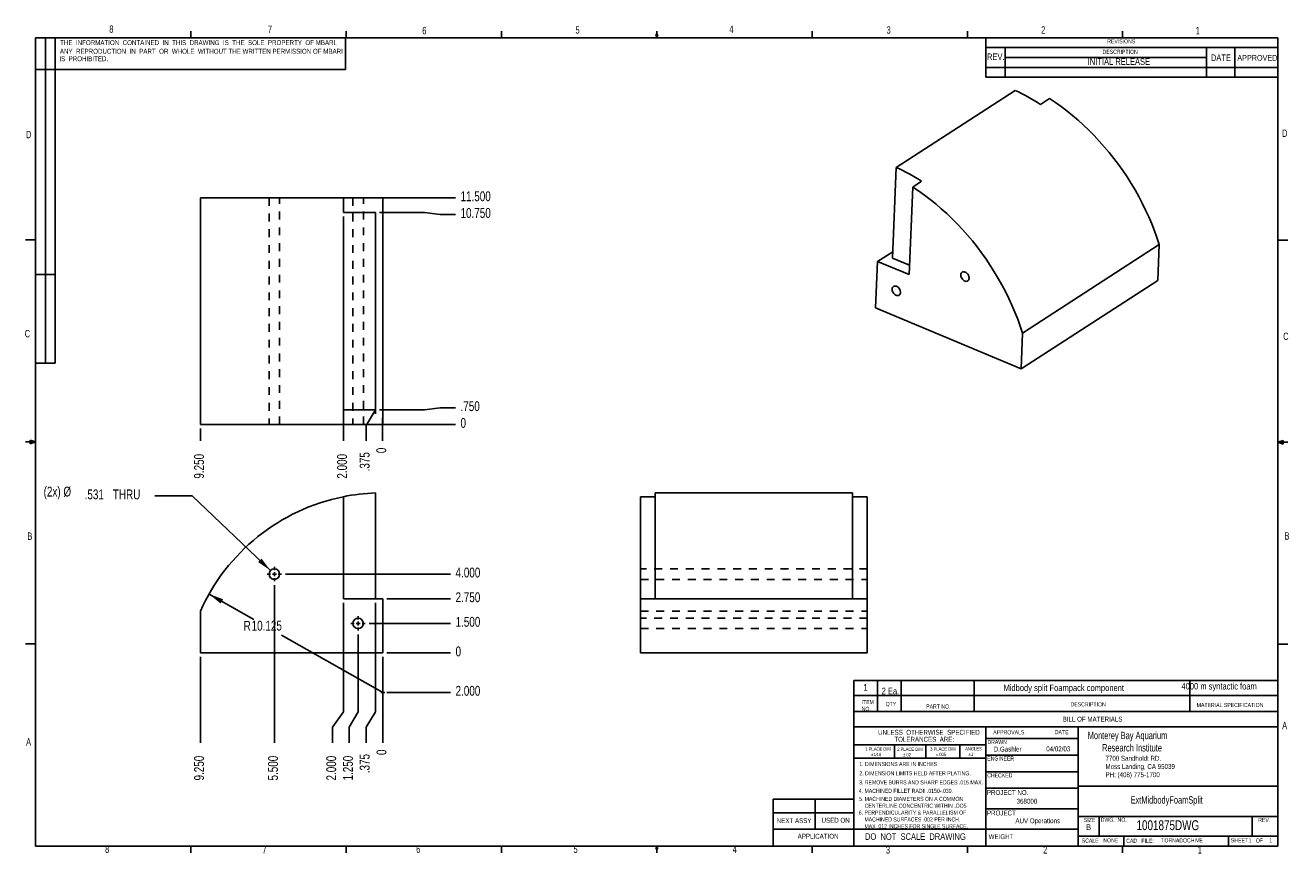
# Model space of a CAD drawing. Extents: x 0.5 to 16.5, y 0.3 to 10.8.
import ezdxf

# ---------------------------------------------------------------- set-up
doc = ezdxf.new("R2010")
doc.units = 0
doc.header["$PDSIZE"] = -1
doc.linetypes.add('HIDDEN', pattern=[0.075, 0.05, -0.025])
doc.layers.get('0').update_dxf_attribs({"linetype": 'CONTINUOUS'})
doc.layers.get('DEFPOINTS').update_dxf_attribs({"linetype": 'CONTINUOUS'})
doc.styles.add('SLDTEXTSTYLE0', font='txt', dxfattribs={"width": 0.75})
doc.dimstyles.new('SLDDIMSTYLE0', dxfattribs={"dimtxt": 0.166667, "dimasz": 0.1875, "dimexe": 0.125, "dimexo": 0.0625, "dimgap": 0.041667, "dimtad": 0, "dimtih": 1, "dimtoh": 1, "dimdec": 0, "dimlfac": 4, "dimtxsty": 'STANDARD', "dimblk1": 'NONE', "dimblk2": 'NONE', "dimsah": 1, "dimcen": 0.09, "dimclrd": 7, "dimclre": 7, "dimclrt": 7, "dimazin": 3, "dimtfac": 1, "dimtofl": 0, "dimtmove": 0, "dimatfit": 3, "dimtolj": 1, "dimtzin": 12})
doc.dimstyles.new('SLDDIMSTYLE1', dxfattribs={"dimtxt": 0.166667, "dimasz": 0.1875, "dimexe": 0.125, "dimexo": 0.0625, "dimgap": 0.041667, "dimtad": 0, "dimtih": 1, "dimtoh": 1, "dimdec": 3, "dimlfac": 4, "dimzin": 4, "dimtxsty": 'STANDARD', "dimblk1": 'NONE', "dimblk2": 'NONE', "dimsah": 1, "dimcen": 0.09, "dimclrd": 7, "dimclre": 7, "dimclrt": 7, "dimazin": 3, "dimtfac": 1, "dimtdec": 4, "dimtofl": 0, "dimtmove": 0, "dimatfit": 3, "dimtolj": 1, "dimtzin": 12})
doc.dimstyles.new('SLDDIMSTYLE2', dxfattribs={"dimtxt": 0.166667, "dimasz": 0.1875, "dimexe": 0.125, "dimexo": 0.0625, "dimgap": 0.041667, "dimtad": 0, "dimtih": 1, "dimtoh": 1, "dimdec": 3, "dimlfac": 4, "dimzin": 12, "dimtxsty": 'STANDARD', "dimblk1": 'NONE', "dimblk2": 'NONE', "dimsah": 1, "dimcen": 0.09, "dimclrd": 7, "dimclre": 7, "dimclrt": 7, "dimazin": 3, "dimtfac": 1, "dimtdec": 4, "dimtofl": 0, "dimtmove": 0, "dimatfit": 3, "dimtolj": 1, "dimtzin": 12})
doc.dimstyles.new('SLDDIMSTYLE3', dxfattribs={"dimtxt": 0.166667, "dimasz": 0.1875, "dimexe": 0.125, "dimexo": 0.0625, "dimgap": 0.041667, "dimtad": 0, "dimtih": 1, "dimtoh": 1, "dimdec": 3, "dimlfac": 4, "dimzin": 12, "dimtxsty": 'STANDARD', "dimsah": 1, "dimcen": 0.09, "dimclrd": 7, "dimclre": 7, "dimclrt": 7, "dimazin": 3, "dimtfac": 1, "dimtdec": 4, "dimtofl": 0, "dimtmove": 0, "dimatfit": 3, "dimtolj": 1, "dimtzin": 12})
doc.dimstyles.new('SLDDIMSTYLE4', dxfattribs={"dimtxt": 0.166667, "dimasz": 0.1875, "dimexe": 0.125, "dimexo": 0.0625, "dimgap": 0.041667, "dimtad": 0, "dimtih": 1, "dimtoh": 1, "dimdec": 3, "dimlfac": 4, "dimzin": 12, "dimtxsty": 'STANDARD', "dimsah": 1, "dimcen": 0.09, "dimclrd": 7, "dimclre": 7, "dimclrt": 7, "dimazin": 3, "dimtfac": 1, "dimtdec": 4, "dimtofl": 0, "dimtmove": 0, "dimatfit": 3, "dimtolj": 1, "dimtzin": 12})
doc.dimstyles.new('SLDDIMSTYLE5', dxfattribs={"dimtxt": 0.166667, "dimasz": 0.1875, "dimexe": 0.125, "dimexo": 0.0625, "dimgap": 0.041667, "dimtad": 0, "dimtih": 1, "dimtoh": 1, "dimdec": 0, "dimlfac": 4, "dimtxsty": 'STANDARD', "dimblk1": 'NONE', "dimblk2": 'NONE', "dimsah": 1, "dimcen": 0.09, "dimclrd": 7, "dimclre": 7, "dimclrt": 7, "dimazin": 3, "dimtfac": 1, "dimtofl": 0, "dimtmove": 0, "dimatfit": 3, "dimtolj": 1, "dimtzin": 12})
doc.dimstyles.new('SLDDIMSTYLE6', dxfattribs={"dimtxt": 0.166667, "dimasz": 0.1875, "dimexe": 0.125, "dimexo": 0.0625, "dimgap": 0.041667, "dimtad": 0, "dimtih": 1, "dimtoh": 1, "dimdec": 3, "dimlfac": 4, "dimzin": 4, "dimtxsty": 'STANDARD', "dimblk1": 'NONE', "dimblk2": 'NONE', "dimsah": 1, "dimcen": 0.09, "dimclrd": 7, "dimclre": 7, "dimclrt": 7, "dimazin": 3, "dimtfac": 1, "dimtdec": 4, "dimtofl": 0, "dimtmove": 0, "dimatfit": 3, "dimtolj": 1, "dimtzin": 12})
doc.dimstyles.new('SLDDIMSTYLE7', dxfattribs={"dimtxt": 0.166667, "dimasz": 0.1875, "dimexe": 0.125, "dimexo": 0.0625, "dimgap": 0.041667, "dimtad": 0, "dimtih": 1, "dimtoh": 1, "dimdec": 3, "dimlfac": 4, "dimzin": 12, "dimtxsty": 'STANDARD', "dimblk1": 'NONE', "dimblk2": 'NONE', "dimsah": 1, "dimcen": 0.09, "dimclrd": 7, "dimclre": 7, "dimclrt": 7, "dimazin": 3, "dimtfac": 1, "dimtdec": 4, "dimtofl": 0, "dimtmove": 0, "dimatfit": 3, "dimtolj": 1, "dimtzin": 12})

# ---------------------------------------------------------------- blocks, each defined once
blk = doc.blocks.new('*D')
at = {"color": 7}
for p, q in [((4.579, 8.613), (5.951, 8.613)), ((4.529, 8.375), (4.529, 5.529)), ((5.558, 8.425), (4.985, 8.425)), ((5.754, 8.401), (5.558, 8.425)), ((5.754, 8.401), (5.951, 8.401)), ((5.754, 5.95), (5.558, 5.925)), ((5.754, 5.95), (5.951, 5.95)), ((4.816, 5.725), (4.935, 5.922)), ((4.935, 5.922), (4.935, 5.875)), ((5.558, 5.925), (4.985, 5.925)), ((5.026, 5.725), (5.029, 5.922)), ((5.029, 5.922), (5.029, 5.788)), ((2.716, 5.688), (2.716, 5.529)), ((5.558, 5.738), (4.579, 5.738)), ((4.816, 5.725), (4.816, 5.529)), ((5.026, 5.725), (5.026, 5.529)), ((5.754, 5.738), (5.558, 5.738)), ((5.754, 5.738), (5.951, 5.738)), ((2.611, 4.832), (2.138, 4.832)), ((3.605, 3.886), (2.611, 4.832)), ((3.654, 3.699), (3.654, 1.701)), ((3.795, 3.84), (5.888, 3.84)), ((2.826, 3.587), (3.394, 3.265)), ((4.529, 2.095), (4.529, 3.478)), ((4.935, 2.095), (4.935, 3.478)), ((5.079, 3.528), (5.888, 3.528)), ((4.857, 3.215), (5.888, 3.215)), ((5.029, 2.34), (3.745, 3.067)), ((4.716, 2.095), (4.716, 3.074)), ((2.716, 2.79), (2.716, 1.701)), ((5.029, 2.095), (5.029, 2.79)), ((5.079, 2.84), (5.888, 2.84)), ((5.079, 2.34), (5.888, 2.34)), ((4.392, 1.898), (4.529, 2.095)), ((4.604, 1.898), (4.716, 2.095)), ((4.816, 1.898), (4.935, 2.095)), ((5.029, 1.898), (5.029, 2.095)), ((4.392, 1.898), (4.392, 1.701)), ((4.604, 1.898), (4.604, 1.701)), ((4.816, 1.898), (4.816, 1.701)), ((5.029, 1.898), (5.029, 1.701))]:
    blk.add_line(p, q, dxfattribs=at)
for points in [[(3.605, 3.886), (3.491, 4.038), (3.448, 3.993)], [(2.826, 3.587), (2.973, 3.467), (3.004, 3.522)]]:
    blk.add_solid(points, dxfattribs=at)
at = {"layer": 'DEFPOINTS', "color": 7}
for p in [(4.529, 8.613), (5.951, 8.613), (4.529, 8.425), (4.935, 8.425), (5.951, 8.401), (5.951, 5.95), (4.935, 5.925), (4.935, 5.925), (2.716, 5.738), (4.529, 5.738), (5.029, 5.738), (5.951, 5.738), (2.716, 5.529), (4.529, 5.529), (4.816, 5.529), (5.026, 5.529), (3.605, 3.886), (3.654, 3.749), (3.702, 3.795), (3.745, 3.84), (5.888, 3.84), (2.826, 3.587), (4.529, 3.528), (4.935, 3.528), (5.029, 3.528), (5.888, 3.528), (4.807, 3.215), (5.888, 3.215), (4.716, 3.124), (2.716, 2.84), (5.029, 2.84), (5.029, 2.84), (5.888, 2.84), (5.029, 2.34), (5.029, 2.34), (5.888, 2.34), (2.716, 1.701), (3.654, 1.701), (4.392, 1.701), (4.604, 1.701), (4.816, 1.701), (5.029, 1.701)]:
    blk.add_point(p, dxfattribs=at)
at = {"color": 7, "char_height": 0.125, "attachment_point": 7, "style": 'SLDTEXTSTYLE0'}
for s, insert in [('11.500', (6.014, 8.568)), ('10.750', (6.014, 8.356)), ('.750', (6.014, 5.906)), ('0', (6.014, 5.693)), ('(2x) %%c', (0.729, 4.787)), ('.531', (1.249, 4.787)), (' THRU', (1.572, 4.787)), ('4.000', (5.951, 3.796)), ('2.750', (5.951, 3.483)), ('R', (3.265, 3.122)), ('10.125', (3.366, 3.122)), ('1.500', (5.951, 3.171)), ('0', (5.951, 2.796)), ('2.000', (5.951, 2.296))]:
    blk.add_mtext(s, dxfattribs=dict(at, insert=insert))
at = {"color": 7, "char_height": 0.125, "attachment_point": 7, "rotation": 90, "style": 'SLDTEXTSTYLE0'}
for s, insert in [('9.250', (2.763, 5.051)), ('2.000', (4.576, 5.051)), ('.375', (4.863, 5.143)), ('0', (5.073, 5.374)), ('9.250', (2.763, 1.223)), ('5.500', (3.701, 1.223)), ('2.000', (4.439, 1.223)), ('1.250', (4.651, 1.223)), ('.375', (4.863, 1.315)), ('0', (5.076, 1.546))]:
    blk.add_mtext(s, dxfattribs=dict(at, insert=insert))
blk = doc.blocks.new('_NONE')
blk = doc.blocks.new('SW_CENTERMARK0')
at = {"color": 7, "linetype": 'CONTINUOUS'}
for q in [(5.004, 2.34), (5.029, 2.365), (5.054, 2.34), (5.029, 2.315)]:
    blk.add_line((5.029, 2.34), q, dxfattribs=at)
blk = doc.blocks.new('SW_CENTERMARK1')
at = {"color": 7, "linetype": 'CONTINUOUS'}
for p, q in [((4.666, 3.215), (4.625, 3.215)), ((4.716, 3.215), (4.691, 3.215)), ((4.716, 3.265), (4.716, 3.307)), ((4.716, 3.215), (4.716, 3.24)), ((4.716, 3.215), (4.741, 3.215)), ((4.716, 3.215), (4.716, 3.19)), ((4.766, 3.215), (4.807, 3.215)), ((4.716, 3.165), (4.716, 3.124))]:
    blk.add_line(p, q, dxfattribs=at)
blk = doc.blocks.new('SW_CENTERMARK2')
at = {"color": 7, "linetype": 'CONTINUOUS'}
for p, q in [((3.654, 3.89), (3.654, 3.932)), ((3.654, 3.84), (3.654, 3.865)), ((3.604, 3.84), (3.562, 3.84)), ((3.654, 3.84), (3.629, 3.84)), ((3.654, 3.84), (3.679, 3.84)), ((3.654, 3.84), (3.654, 3.815)), ((3.654, 3.79), (3.654, 3.749)), ((3.704, 3.84), (3.745, 3.84))]:
    blk.add_line(p, q, dxfattribs=at)
blk = doc.blocks.new('SW_CENTERMARK3')
at = {"color": 7, "linetype": 'CONTINUOUS'}
for q in [(5.004, 2.34), (5.029, 2.365), (5.054, 2.34), (5.029, 2.315)]:
    blk.add_line((5.029, 2.34), q, dxfattribs=at)

msp = doc.modelspace()

# ---------------------------------------------------------------- linework, layer by layer
at = {"color": 7, "linetype": 'CONTINUOUS'}
for p, q in [((0.62625, 10.64207), (16.37625, 10.64207)), ((0.62625, 10.64207), (0.62625, 0.39207)), ((0.75125, 10.64207), (0.75125, 6.51707)), ((0.87625, 10.64207), (0.87625, 6.51707)), ((2.59475, 10.64207), (2.59475, 10.72687)), ((4.55649, 10.24038), (4.55649, 10.64207)), ((4.5635, 10.64207), (4.5635, 10.72687)), ((6.53225, 10.64207), (6.53225, 10.72687)), ((8.501, 10.64207), (8.48775, 10.68401)), ((8.51356, 10.68401), (8.48775, 10.68401)), ((8.49396, 10.68401), (8.501, 10.64207)), ((8.501, 10.64207), (8.501, 10.72687)), ((8.501, 10.64207), (8.51356, 10.68401)), ((8.50591, 10.68401), (8.501, 10.64207)), ((10.46975, 10.64207), (10.46975, 10.72687)), ((12.4385, 10.64207), (12.4385, 10.72687)), ((12.67239, 10.14207), (12.67239, 10.64207)), ((14.40725, 10.64207), (14.40725, 10.72687)), ((16.37625, 0.39207), (16.37625, 10.64207)), ((12.67239, 10.51707), (16.37625, 10.51707)), ((12.9197, 10.51707), (12.9197, 10.14207)), ((15.46928, 10.51707), (15.46928, 10.14207)), ((15.82922, 10.51707), (15.82922, 10.14207)), ((12.67239, 10.26707), (16.37625, 10.26707)), ((12.9197, 10.39207), (15.46928, 10.39207)), ((0.62625, 10.24038), (4.55649, 10.24038)), ((12.67239, 10.14207), (16.37625, 10.14207)), ((13.04539, 9.97407), (11.53754, 8.99907)), ((13.48044, 9.87015), (13.36735, 9.79703)), ((11.53754, 8.99907), (11.48902, 7.84755)), ((11.69964, 7.63869), (11.74642, 8.7489)), ((11.85951, 8.82202), (11.74642, 8.7489)), ((2.71604, 5.73793), (2.71604, 8.61293)), ((4.52854, 8.61293), (2.71604, 8.61293)), ((4.52854, 8.42543), (4.52854, 8.61293)), ((4.52854, 8.61293), (5.02854, 8.61293)), ((5.02854, 8.61293), (5.02854, 5.73793)), ((4.52854, 8.42543), (4.93479, 8.42543)), ((4.93479, 5.92543), (4.93479, 8.42543)), ((0.62625, 8.07957), (0.50125, 8.07957)), ((16.37625, 8.07529), (16.50125, 8.07529)), ((11.30123, 7.80575), (11.49247, 7.92941)), ((14.87218, 8.01862), (13.13816, 6.89737)), ((14.87218, 8.01862), (14.85304, 7.56441)), ((11.30123, 7.80575), (11.27638, 7.21584)), ((11.69964, 7.63869), (11.30123, 7.80575)), ((11.48902, 7.84755), (11.70463, 7.75714)), ((0.87625, 7.64207), (0.62625, 7.64207)), ((14.85304, 7.56441), (13.11902, 6.44315)), ((13.11902, 6.44315), (11.27638, 7.21584)), ((13.13816, 6.89737), (13.11902, 6.44315)), ((0.87625, 6.51707), (0.62625, 6.51707)), ((4.52854, 5.92543), (4.93479, 5.92543)), ((4.52854, 5.73793), (4.52854, 5.92543)), ((4.52854, 5.73793), (2.71604, 5.73793)), ((4.52854, 5.73793), (5.02854, 5.73793)), ((0.62625, 5.51707), (0.50125, 5.51707)), ((0.55907, 5.54108), (0.55907, 5.49449)), ((0.62625, 5.51707), (0.55907, 5.54108)), ((0.62625, 5.51707), (0.55907, 5.52611)), ((0.62625, 5.51707), (0.55907, 5.50677)), ((0.62625, 5.51707), (0.55907, 5.49449)), ((16.37625, 5.51279), (16.44343, 5.5368)), ((16.37625, 5.51279), (16.44343, 5.52183)), ((16.37625, 5.51279), (16.50125, 5.51279)), ((16.37625, 5.51279), (16.44343, 5.49021)), ((16.37625, 5.51279), (16.44343, 5.50248)), ((16.44343, 5.5368), (16.44343, 5.49021)), ((4.52854, 4.82166), (4.52854, 3.52778)), ((4.93479, 4.86979), (4.93479, 3.52778)), ((8.29504, 4.82166), (8.48254, 4.82166)), ((8.29504, 4.82166), (8.29504, 3.52778)), ((8.48254, 4.86979), (8.48254, 3.52778)), ((8.48254, 4.86979), (10.98254, 4.86979)), ((10.98254, 4.86979), (10.98254, 3.52778)), ((10.98254, 4.82166), (11.17004, 4.82166)), ((11.17004, 3.52778), (11.17004, 4.82166)), ((2.71604, 3.36963), (2.71604, 2.84028)), ((4.52854, 3.52778), (5.02854, 3.52778)), ((5.02854, 3.52778), (5.02854, 2.84028)), ((8.29504, 3.52778), (8.29504, 2.84028)), ((11.17004, 3.52778), (8.29504, 3.52778)), ((11.17004, 3.52778), (11.17004, 2.84028)), ((0.62625, 2.95457), (0.50125, 2.95457)), ((16.37625, 2.95029), (16.50125, 2.95029)), ((2.71604, 2.84028), (5.02854, 2.84028)), ((11.17004, 2.84028), (8.29504, 2.84028)), ((11, 2.3), (11, 2.4907)), ((11, 2.4907), (16.37625, 2.4907)), ((11.3, 2.3), (11.3, 2.4907)), ((11.6, 2.3), (11.6, 2.4907)), ((12.52374, 2.1), (12.52374, 2.4907)), ((15.25856, 2.1), (15.25856, 2.4907)), ((16.37625, 2.3), (11, 2.3)), ((11, 0.39207), (11, 2.3)), ((11.3, 2.3), (11.3, 2.1)), ((11.6, 2.3), (11.6, 2.1)), ((16.37625, 2.1), (11, 2.1)), ((12.67239, 1.90398), (11, 1.90398)), ((12.67239, 1.90398), (16.37625, 1.90398)), ((12.67239, 1.90398), (12.67239, 0.39207)), ((13.84349, 1.90398), (13.84349, 0.39207)), ((11, 1.67712), (12.67239, 1.67712)), ((11.51392, 1.67712), (11.51392, 1.50658)), ((11.91122, 1.67712), (11.91122, 1.50658)), ((12.34207, 1.67712), (12.34207, 1.50658)), ((12.67239, 1.75398), (13.84349, 1.75398)), ((11.91122, 1.50658), (11, 1.50658)), ((11.91122, 1.50658), (12.67239, 1.50658)), ((12.67239, 1.54398), (13.84349, 1.54398)), ((12.67239, 1.33398), (13.84349, 1.33398)), ((12.67239, 1.12398), (13.84349, 1.12398)), ((13.84349, 1.15095), (16.37625, 1.15095)), ((9.97625, 0.39207), (9.97625, 0.9869)), ((9.97625, 0.9869), (11, 0.9869)), ((10.50883, 0.9869), (10.50883, 0.60398)), ((9.97625, 0.81367), (11, 0.81367)), ((13.84349, 0.86398), (12.67239, 0.86398)), ((13.84349, 0.76707), (16.37625, 0.76707)), ((14.10989, 0.76707), (14.10989, 0.51707)), ((16.04739, 0.76707), (16.04739, 0.51707)), ((9.97625, 0.60398), (13.84349, 0.60398)), ((13.84349, 0.51707), (16.37625, 0.51707)), ((14.42239, 0.51707), (14.42239, 0.39207)), ((15.74739, 0.51707), (15.74739, 0.39207)), ((16.37625, 0.39207), (0.62625, 0.39207)), ((2.59475, 0.39207), (2.59475, 0.30727)), ((4.5635, 0.39207), (4.5635, 0.30727)), ((6.53225, 0.39207), (6.53225, 0.30727)), ((8.48775, 0.3575), (8.501, 0.39207)), ((8.51356, 0.3575), (8.48775, 0.3575)), ((8.501, 0.39207), (8.501, 0.30727)), ((8.501, 0.39207), (8.51356, 0.3575)), ((10.46975, 0.39207), (10.46975, 0.30727)), ((12.4385, 0.39207), (12.4385, 0.30727)), ((14.40725, 0.39207), (14.40725, 0.30727))]:
    msp.add_line(p, q, dxfattribs=at)
at = {"color": 9, "linetype": 'HIDDEN'}
for p, q in [((3.58716, 8.61293), (3.58716, 5.73793)), ((3.71991, 5.73793), (3.71991, 8.61293)), ((4.64966, 8.61293), (4.64966, 5.73793)), ((4.78241, 5.73793), (4.78241, 8.61293)), ((11.17004, 3.90666), (8.29504, 3.90666)), ((8.29504, 3.77391), (11.17004, 3.77391)), ((8.29504, 3.36963), (11.17004, 3.36963)), ((11.17004, 3.28166), (8.29504, 3.28166)), ((8.29504, 3.14891), (11.17004, 3.14891))]:
    msp.add_line(p, q, dxfattribs=at)
at = {"color": 7, "linetype": 'CONTINUOUS', "flags": 128}
for points in [[(13.36735, 9.79703), (13.32764, 9.82207), (13.28773, 9.8463), (13.24766, 9.8697), (13.20744, 9.89228), (13.16709, 9.91401), (13.12662, 9.93489), (13.08605, 9.95492), (13.04539, 9.97407)], [(13.48044, 9.87015), (13.55476, 9.82077), (13.62827, 9.7686), (13.70085, 9.71374), (13.7724, 9.65625), (13.84282, 9.59621), (13.912, 9.53373), (13.97984, 9.46888), (14.04625, 9.40176), (14.11112, 9.33247), (14.17438, 9.26111), (14.23591, 9.18779), (14.29563, 9.1126), (14.35346, 9.03567), (14.40932, 8.95709), (14.46311, 8.87699), (14.51476, 8.79548), (14.5642, 8.71268), (14.61136, 8.62872), (14.65617, 8.5437), (14.69855, 8.45776), (14.73846, 8.37102), (14.77583, 8.28361), (14.8106, 8.19566), (14.84274, 8.10728), (14.87218, 8.01862)], [(11.85951, 8.82202), (11.81979, 8.84706), (11.77989, 8.87129), (11.73982, 8.8947), (11.6996, 8.91727), (11.65925, 8.93901), (11.61877, 8.95989), (11.5782, 8.97991), (11.53754, 8.99907)], [(11.74642, 8.7489), (11.82074, 8.69951), (11.89425, 8.64735), (11.96683, 8.59248), (12.03838, 8.53499), (12.10879, 8.47496), (12.17797, 8.41247), (12.24582, 8.34762), (12.31223, 8.28051), (12.3771, 8.21122), (12.44035, 8.13986), (12.50189, 8.06653), (12.56161, 7.99135), (12.61944, 7.91441), (12.67529, 7.83584), (12.72909, 7.75574), (12.78074, 7.67423), (12.83018, 7.59143), (12.87734, 7.50746), (12.92214, 7.42245), (12.96453, 7.33651), (13.00444, 7.24977), (13.0418, 7.16236), (13.07658, 7.0744), (13.10871, 6.98603), (13.13816, 6.89737)], [(12.41056, 7.67141), (12.39829, 7.67499), (12.38656, 7.67531), (12.376, 7.67234), (12.36717, 7.66626), (12.36054, 7.65738), (12.35649, 7.64619), (12.35522, 7.63329), (12.3568, 7.61937), (12.36115, 7.60519), (12.36804, 7.59151), (12.37709, 7.57906), (12.38781, 7.56852), (12.39963, 7.56046), (12.41191, 7.55531), (12.42399, 7.55335), (12.43521, 7.55469), (12.44498, 7.55924), (12.45276, 7.56677), (12.45813, 7.57688), (12.46082, 7.589), (12.46066, 7.60251), (12.45767, 7.61665), (12.45201, 7.63068), (12.44399, 7.64383), (12.43404, 7.6554), (12.42269, 7.66476), (12.41056, 7.67141)], [(11.54134, 7.49015), (11.52908, 7.49373), (11.51735, 7.49404), (11.50678, 7.49108), (11.49795, 7.48499), (11.49133, 7.47612), (11.48727, 7.46493), (11.486, 7.45202), (11.48759, 7.43811), (11.49194, 7.42393), (11.49883, 7.41024), (11.50787, 7.3978), (11.5186, 7.38726), (11.53042, 7.3792), (11.5427, 7.37405), (11.55478, 7.37209), (11.566, 7.37342), (11.57577, 7.37798), (11.58355, 7.38551), (11.58892, 7.39561), (11.5916, 7.40774), (11.59144, 7.42124), (11.58846, 7.43539), (11.5828, 7.44942), (11.57478, 7.46257), (11.56482, 7.47414), (11.55347, 7.4835), (11.54134, 7.49015)]]:
    msp.add_lwpolyline(points, dxfattribs=at)
at = {"color": 7, "linetype": 'CONTINUOUS'}
for centre, radius in [((3.65354, 3.84028), 0.06637), ((4.71604, 3.21528), 0.06638)]:
    msp.add_circle(centre, radius, dxfattribs=at)
for start, end in [(101.392608, 156.004901), (92.122551, 101.392608)]:
    msp.add_arc((5.02854, 2.34028), 2.53125, start, end, dxfattribs=at)

# ---------------------------------------------------------------- block references
for name in ['SW_CENTERMARK2', 'SW_CENTERMARK1', 'SW_CENTERMARK0', 'SW_CENTERMARK3']:
    msp.add_blockref(name, (0, 0))

# ---------------------------------------------------------------- texts
at = {"color": 7, "attachment_point": 1, "style": 'SLDTEXTSTYLE0'}
for s, insert, char_height in [('8', (1.56194, 10.79909), 0.09375), ('7', (3.57206, 10.79714), 0.09375), ('6', (5.52866, 10.77987), 0.09375), ('5', (7.47093, 10.78835), 0.09375), ('4', (9.42169, 10.79683), 0.09375), ('3', (11.41485, 10.78835), 0.09375), ('2', (13.37409, 10.78835), 0.09375), ('1', (15.33333, 10.77987), 0.09375), ('THE  INFORMATION  CONTAINED  IN  THIS  DRAWING  IS  THE  SOLE  PROPERTY  OF MBARI.', (0.93888, 10.61208), 0.0625), ('REVISIONS', (14.21196, 10.62381), 0.052083), ('ANY  REPRODUCTION  IN  PART  OR  WHOLE  WITHOUT THE WRITTEN PERMISSION OF MBARI', (0.93496, 10.50243), 0.0625), ('REV.', (12.68775, 10.44286), 0.083333), ('DESCRIPTION', (14.15276, 10.49037), 0.0520833), ('DATE', (15.52595, 10.43082), 0.083333), ('IS  PROHIBITED.', (0.92848, 10.40743), 0.0625), ('INITIAL RELEASE', (13.96494, 10.38176), 0.0833333), ('APPROVED', (15.86124, 10.42404), 0.072917), ('D', (16.42762, 9.47836), 0.09375), ('D', (0.50499, 9.4617), 0.09375), ('C', (0.48937, 6.93702), 0.09375), ('C', (16.4418, 6.90343), 0.09375), ('B', (0.52278, 4.36836), 0.09375), ('B', (16.45931, 4.37145), 0.09375), ('1', (11.12034, 2.44579), 0.08333), ('Midbody split Foampack component', (12.8972, 2.44027), 0.0833333), ('4000 m syntactic foam ', (15.15328, 2.46039), 0.0833333), ('2 Ea.', (11.35184, 2.39937), 0.083333), ('ITEM', (11.09742, 2.24314), 0.052083), ('NO.', (11.09857, 2.15733), 0.052083), ('QTY', (11.40298, 2.21972), 0.052083), ('PART NO.', (11.91641, 2.18782), 0.052083), ('DESCRIPTION', (13.74691, 2.21537), 0.0520833), ('MATERIAL SPECIFICATION', (15.34586, 2.2064), 0.0520833), ('BILL OF MATERIALS', (13.64693, 2.03224), 0.0625), ('A', (16.42952, 1.96707), 0.09375), ('UNLESS  OTHERWISE  SPECIFIED', (11.30724, 1.86536), 0.0625), ('TOLERANCES  ARE:', (11.51351, 1.77687), 0.0625), ('APPROVALS', (12.7669, 1.86062), 0.052083), ('DATE', (13.54707, 1.86221), 0.052083), ('Monterey Bay Aquarium\\P       Research Institute', (13.96455, 1.84104), 0.09375), ('A', (0.50716, 1.76), 0.09375), ('1 PLACE DIM\\P     %%p1/16', (11.14446, 1.64279), 0.0416667), ('2 PLACE DIM\\P     %%p.02', (11.54987, 1.64063), 0.0416667), ('3 PLACE DIM\\P     %%p.005', (11.96716, 1.64358), 0.0416667), ('ANGLES\\P   %%p1%%d', (12.41125, 1.64681), 0.041667), ('DRAWN', (12.69346, 1.73658), 0.052083), ('D.Gashler', (12.7731, 1.65235), 0.0625), ('04/02/03', (13.43869, 1.65534), 0.0625), ('1. DIMENSIONS ARE IN INCHES', (11.06838, 1.45816), 0.0520833), ('ENGINEER', (12.69062, 1.52799), 0.052083), ('7700 Sandholdt RD.\\PMoss Landing, CA 95039\\PPH: (408) 775-1700', (14.18986, 1.53598), 0.0625), ('2. DIMENSION LIMITS HELD AFTER PLATING.', (11.06955, 1.34081), 0.0520833), ('CHECKED', (12.69049, 1.31478), 0.052083), ('3. REMOVE BURRS AND SHARP EDGES .015 MAX.', (11.06599, 1.22556), 0.0520833), ('4. MACHINED FILLET RADII .0150-.030.', (11.0624, 1.11761), 0.0520833), ('5. MACHINED DIAMETERS ON A COMMON\\P    CENTERLINE CONCENTRIC WITHIN .OO5', (11.06443, 1.01575), 0.0520833), ('PROJECT NO.', (12.68599, 1.10194), 0.0625), ('368000', (13.0632, 0.99182), 0.0625), ('ExtMidbodyFoamSplit', (14.50811, 1.02399), 0.09375), ('6. PERPENDICULARITY & PARALLELISM OF\\P    MACHINED SURFACES .002 PER INCH.\\P    MAX .012 INCHES FOR SINGLE SURFACE.', (11.06161, 0.84199), 0.0520833), ('PROJECT', (12.68725, 0.84214), 0.0625), ('NEXT ASSY', (10.02281, 0.7452), 0.0625), ('USED ON', (10.59039, 0.7497), 0.0625), ('AUV Operations', (13.04798, 0.74377), 0.0625), ('SIZE', (13.91481, 0.74828), 0.052083), ('B', (13.94577, 0.66855), 0.07292), ('DWG.  NO.', (14.1292, 0.75211), 0.052083), ('1001875DWG', (14.58302, 0.71846), 0.125), ('REV.', (16.12624, 0.74828), 0.052083), ('APPLICATION', (10.2879, 0.54746), 0.0625), ('DO  NOT  SCALE  DRAWING', (11.14108, 0.5532), 0.0833333), ('WEIGHT', (12.70915, 0.54221), 0.0625), ('SCALE ', (13.88922, 0.48714), 0.052083), ('NONE', (14.16338, 0.49068), 0.052083), ('CAD   FILE:   ', (14.4529, 0.48429), 0.0520833), ('TORNADO\\ARCHIVE', (14.8973, 0.48916), 0.0520833), ('SHEET', (15.78019, 0.49012), 0.052083), ('1', (16.00418, 0.48986), 0.05208), ('OF', (16.09572, 0.48765), 0.052083), ('1', (16.26731, 0.49094), 0.05208), ('8', (1.5084, 0.39845), 0.09375), ('7', (3.50156, 0.38997), 0.09375), ('6', (5.45232, 0.39845), 0.09375), ('5', (7.44549, 0.39845), 0.09375), ('4', (9.4641, 0.39845), 0.09375), ('3', (11.40637, 0.38997), 0.09375), ('2', (13.39954, 0.38997), 0.09375), ('1', (15.35878, 0.38997), 0.09375)]:
    msp.add_mtext(s, dxfattribs=dict(at, insert=insert, char_height=char_height))

# ---------------------------------------------------------------- dimensions: what is measured, and where the dimension line sits
for feature_location, offset, dtype, origin, dimstyle, middle in [((5.028539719, 2.8402802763), (0.8597141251, 0), 0, (2.716039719, 2.8402802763), 'SLDDIMSTYLE0', (5.8882538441, 2.8402802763)), ((5.02854, 2.34028), (0.85971, 0), 0, (2.71604, 2.84028), 'SLDDIMSTYLE1', (5.88825, 2.34028)), ((4.80741, 3.21528), (1.08084, 0), 0, (2.71604, 2.84028), 'SLDDIMSTYLE1', (5.88825, 3.21528)), ((5.02854, 3.52778), (0.85971, 0), 0, (2.71604, 2.84028), 'SLDDIMSTYLE1', (5.88825, 3.52778)), ((3.74491, 3.84028), (2.14334, 0), 0, (2.71604, 2.84028), 'SLDDIMSTYLE1', (5.88825, 3.84028)), ((5.028539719, 2.8402802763), (0, -1.1392790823), 1, (5.028539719, 3.5277802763), 'SLDDIMSTYLE0', (5.028539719, 1.701001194)), ((4.93479, 3.52778), (-0.11846, -1.82678), 1, (5.02854, 3.52778), 'SLDDIMSTYLE2', (4.81633, 1.701)), ((4.71604, 3.12391), (-0.11193, -1.4229), 1, (5.02854, 3.52778), 'SLDDIMSTYLE1', (4.60411, 1.701)), ((4.52854, 3.52778), (-0.13664, -1.82678), 1, (5.02854, 3.52778), 'SLDDIMSTYLE1', (4.3919, 1.701)), ((3.65354, 3.74891), (0, -2.0479), 1, (5.02854, 3.52778), 'SLDDIMSTYLE1', (3.65354, 1.701)), ((2.71604, 2.84028), (0, -1.13928), 1, (5.02854, 3.52778), 'SLDDIMSTYLE1', (2.71604, 1.701)), ((4.528539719, 5.7379279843), (1.4227481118, 0), 0, (2.716039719, 5.7379279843), 'SLDDIMSTYLE5', (5.9512878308, 5.7379279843)), ((4.93479, 5.92543), (1.0165, 0.02471), 0, (2.71604, 5.73793), 'SLDDIMSTYLE6', (5.95129, 5.95014)), ((4.93479, 8.42543), (1.0165, -0.02471), 0, (2.71604, 5.73793), 'SLDDIMSTYLE6', (5.95129, 8.40071)), ((4.52854, 8.61293), (1.42275, 0), 0, (2.71604, 5.73793), 'SLDDIMSTYLE6', (5.95129, 8.61293)), ((5.028539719, 5.7379279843), (-0.0026351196, -0.209398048), 1, (5.028539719, 8.6129279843), 'SLDDIMSTYLE5', (5.0259045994, 5.5285299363)), ((4.93479, 5.92543), (-0.11846, -0.3969), 1, (5.02854, 8.61293), 'SLDDIMSTYLE7', (4.81633, 5.52853)), ((4.52854, 8.42543), (0, -2.8969), 1, (5.02854, 8.61293), 'SLDDIMSTYLE6', (4.52854, 5.52853)), ((2.71604, 5.73793), (0, -0.2094), 1, (5.02854, 8.61293), 'SLDDIMSTYLE6', (2.71604, 5.52853))]:
    dim = msp.add_ordinate_dim(feature_location=feature_location, offset=offset, dtype=dtype, origin=origin, dimstyle=dimstyle)
    dim.commit()
    dim.dimension.update_dxf_attribs({"geometry": '*D', "text_midpoint": middle})
dim = msp.add_radius_dim(center=(5.02854, 2.34028), mpoint=(2.8256, 3.587), dimstyle='SLDDIMSTYLE3')
dim.commit()
dim.dimension.update_dxf_attribs({"geometry": '*D', "text_midpoint": (3.56933, 3.1661), "dimtype": 164})
dim = msp.add_diameter_dim_2p(p1=(3.70164, 3.79454), p2=(3.60544, 3.88602), text='(2x) <> THRU', dimstyle='SLDDIMSTYLE4')
dim.commit()
dim.dimension.update_dxf_attribs({"geometry": '*D', "text_midpoint": (1.40234, 4.83169), "dimtype": 163})

doc.saveas('drawing.dxf')
